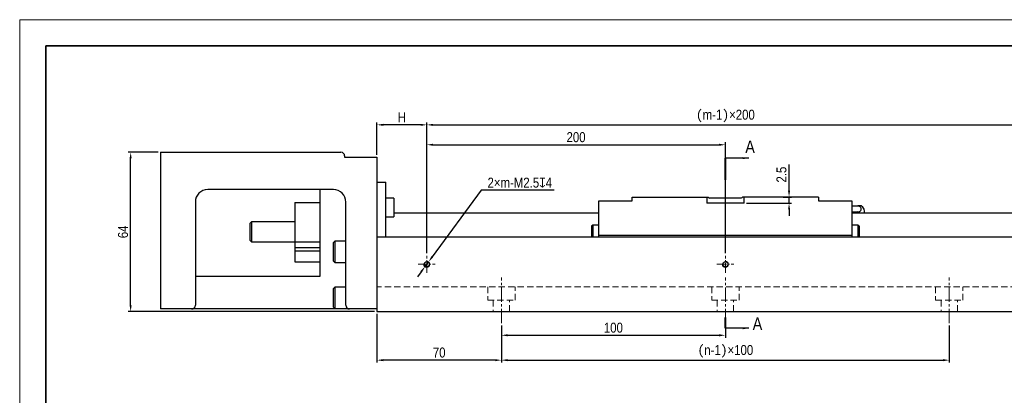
# Model space of a CAD drawing. Header units: millimetres. Extents: x 100 to 2099, y 30 to 469.
# Tile 7 of 12: x 790 to 1185, y 318 to 469. Entities that reach past the tile are written whole.
import ezdxf

# ---------------------------------------------------------------- set-up
doc = ezdxf.new("R2010")
doc.units = ezdxf.units.MM
doc.linetypes.add('CENTER2', pattern=[28.575, 19.05, -3.175, 3.175, -3.175])
doc.linetypes.add('DASHED', pattern=[19.05, 12.7, -6.35])
doc.layers.get('Defpoints').update_dxf_attribs({"lineweight": 13})
for name, color, linetype, lineweight in [('小粗', 7, 'Continuous', 25), ('标注', 3, 'Continuous', 13), ('点划线', 1, 'CENTER2', 13), ('粗线', 7, 'Continuous', 35), ('细线', 7, 'Continuous', 13), ('虚线', 253, 'DASHED', 13)]:
    doc.layers.add(name, color=color, linetype=linetype, lineweight=lineweight)
doc.styles.add('4', font='ARIALN.TTF', dxfattribs={"height": 4})
doc.dimstyles.new('A4—对齐', dxfattribs={"dimtxt": 4.2, "dimasz": 2.5, "dimexe": 1, "dimexo": 1, "dimgap": 1, "dimtad": 1, "dimdec": 1, "dimzin": 9, "dimdsep": 46, "dimtxsty": '4', "dimcen": 2.5, "dimadec": 0, "dimazin": 0, "dimtm": 1e-09, "dimtfac": 1, "dimtdec": 1, "dimtmove": 0, "dimatfit": 3, "dimfxl": 0, "dimtolj": 1, "dimarcsym": 0})
doc.dimstyles.new('A4—水平', dxfattribs={"dimtxt": 4.2, "dimasz": 2.5, "dimexe": 2, "dimexo": 1, "dimgap": 1, "dimtad": 1, "dimtih": 1, "dimtoh": 1, "dimdec": 1, "dimzin": 12, "dimdsep": 46, "dimtxsty": '4', "dimcen": 2.5, "dimadec": 0, "dimazin": 0, "dimtm": 1e-09, "dimtfac": 1, "dimtdec": 1, "dimtmove": 0, "dimatfit": 3, "dimfxl": 0, "dimtolj": 1, "dimarcsym": 0})

# ---------------------------------------------------------------- blocks, each defined once
blk = doc.blocks.new('A4图框')
at = {"layer": '粗线'}
blk.add_lwpolyline([(5, 205), (292, 205), (292, 5), (5, 5)], close=True, dxfattribs=at)
at = {"layer": '细线'}
blk.add_lwpolyline([(0, 210), (297, 210), (297, 0), (0, 0)], close=True, dxfattribs=at)
blk = doc.blocks.new('*D54')
at = {"layer": 'Defpoints', "color": 0, "transparency": 16777216}
for p in [(834.12, 415.38), (846.12, 415.38), (933.12, 351.38)]:
    blk.add_point(p, dxfattribs=at)
at = {"layer": '标注', "color": 0, "lineweight": -2, "transparency": 16777216}
for p, q in [((845.12, 415.38), (833.12, 415.38)), ((834.12, 353.88), (834.12, 412.88)), ((932.12, 351.38), (833.12, 351.38))]:
    blk.add_line(p, q, dxfattribs=at)
at = {"layer": '标注', "color": 0, "transparency": 16777216}
for points in [[(833.7, 412.88), (834.54, 412.88), (834.12, 415.38)], [(833.7, 353.88), (834.54, 353.88), (834.12, 351.38)]]:
    blk.add_solid(points, dxfattribs=at)
at = {"layer": '标注', "color": 0, "transparency": 16777216, "insert": (831.08, 383.38), "char_height": 4, "attachment_point": 5, "rotation": 90, "style": '4'}
blk.add_mtext('\\A1;64', dxfattribs=at)
blk = doc.blocks.new('*D55')
at = {"layer": 'Defpoints', "color": 0, "transparency": 16777216}
for p in [(933.12, 426.39), (933.12, 413.38), (953.12, 373.79)]:
    blk.add_point(p, dxfattribs=at)
at = {"layer": '标注', "color": 0, "lineweight": -2, "transparency": 16777216}
for p, q in [((933.12, 414.38), (933.12, 427.39)), ((953.12, 374.79), (953.12, 427.39)), ((950.62, 426.39), (935.62, 426.39))]:
    blk.add_line(p, q, dxfattribs=at)
at = {"layer": '标注', "color": 0, "transparency": 16777216}
for points in [[(935.62, 426.81), (935.62, 425.98), (933.12, 426.39)], [(950.62, 426.81), (950.62, 425.98), (953.12, 426.39)]]:
    blk.add_solid(points, dxfattribs=at)
at = {"layer": '标注', "color": 0, "transparency": 16777216, "insert": (943.12, 429.39), "char_height": 4, "width": 8.0007, "attachment_point": 5, "style": '4'}
blk.add_mtext('\\A1;H', dxfattribs=at)
blk = doc.blocks.new('*D56')
at = {"layer": 'Defpoints', "color": 0, "transparency": 16777216}
for p in [(1073.12, 418.39), (953.12, 373.79), (1073.12, 373.79)]:
    blk.add_point(p, dxfattribs=at)
at = {"layer": '标注', "color": 0, "lineweight": -2, "transparency": 16777216}
for p, q in [((953.12, 374.79), (953.12, 419.39)), ((955.62, 418.39), (1070.62, 418.39)), ((1073.12, 374.79), (1073.12, 419.39))]:
    blk.add_line(p, q, dxfattribs=at)
at = {"layer": '标注', "color": 0, "transparency": 16777216}
for points in [[(955.62, 418.81), (955.62, 417.98), (953.12, 418.39)], [(1070.62, 418.81), (1070.62, 417.98), (1073.12, 418.39)]]:
    blk.add_solid(points, dxfattribs=at)
at = {"layer": '标注', "color": 0, "transparency": 16777216, "insert": (1013.12, 421.43), "char_height": 4, "width": 14.5667, "attachment_point": 5, "style": '4'}
blk.add_mtext('\\A1;200', dxfattribs=at)
blk = doc.blocks.new('*D57')
at = {"layer": 'Defpoints', "color": 0, "transparency": 16777216}
for p in [(1193.12, 426.39), (953.12, 373.79), (1193.12, 373.79)]:
    blk.add_point(p, dxfattribs=at)
at = {"layer": '标注', "color": 0, "lineweight": -2, "transparency": 16777216}
for p, q in [((953.12, 374.79), (953.12, 427.39)), ((1193.12, 374.79), (1193.12, 427.39)), ((955.62, 426.39), (1190.62, 426.39))]:
    blk.add_line(p, q, dxfattribs=at)
at = {"layer": '标注', "color": 0, "transparency": 16777216}
for points in [[(955.62, 426.81), (955.62, 425.98), (953.12, 426.39)], [(1190.62, 426.81), (1190.62, 425.98), (1193.12, 426.39)]]:
    blk.add_solid(points, dxfattribs=at)
at = {"layer": '标注', "color": 0, "transparency": 16777216, "insert": (1073.12, 429.94), "char_height": 4, "width": 35.4298, "attachment_point": 5, "style": '4'}
blk.add_mtext('\\A1;{\\fSimSun|b0|i0|c134|p34;(}m-1{\\fSimSun|b0|i0|c134|p34;)}×200', dxfattribs=at)
blk = doc.blocks.new('*D58')
at = {"layer": 'Defpoints', "color": 0, "transparency": 16777216}
for p in [(1095.32, 397.38), (1098.72, 397.38), (1080.62, 394.88)]:
    blk.add_point(p, dxfattribs=at)
at = {"layer": '标注', "color": 0, "lineweight": -2, "transparency": 16777216}
for p, q in [((1098.72, 399.88), (1098.72, 410.43)), ((1096.32, 397.38), (1099.72, 397.38)), ((1098.72, 394.88), (1098.72, 397.38)), ((1081.62, 394.88), (1099.72, 394.88)), ((1098.72, 392.38), (1098.72, 389.88))]:
    blk.add_line(p, q, dxfattribs=at)
at = {"layer": '标注', "color": 0, "transparency": 16777216}
for points in [[(1098.3, 399.88), (1099.14, 399.88), (1098.72, 397.38)], [(1098.3, 392.38), (1099.14, 392.38), (1098.72, 394.88)]]:
    blk.add_solid(points, dxfattribs=at)
at = {"layer": '标注', "color": 0, "transparency": 16777216, "insert": (1095.68, 406.4), "char_height": 4, "attachment_point": 5, "rotation": 90, "style": '4'}
blk.add_mtext('\\A1;2.5', dxfattribs=at)
blk = doc.blocks.new('*D53')
at = {"layer": 'Defpoints', "color": 0, "transparency": 16777216}
for p in [(952.38, 369.37), (953.86, 371.39)]:
    blk.add_point(p, dxfattribs=at)
at = {"layer": '标注', "color": 0, "lineweight": -2, "transparency": 16777216}
for p, q in [((974.96, 400.09), (955.34, 373.4)), ((1004.36, 400.09), (974.96, 400.09)), ((952.38, 369.37), (953.86, 371.39)), ((950.9, 367.36), (949.42, 365.34))]:
    blk.add_line(p, q, dxfattribs=at)
at = {"layer": '标注', "color": 0, "transparency": 16777216}
for points in [[(955, 373.65), (955.67, 373.15), (953.86, 371.39)], [(950.56, 367.6), (951.23, 367.11), (952.38, 369.37)]]:
    blk.add_solid(points, dxfattribs=at)
at = {"layer": '标注', "color": 0, "transparency": 16777216, "insert": (990.5, 403.14), "char_height": 4, "attachment_point": 5, "style": '4'}
blk.add_mtext('\\A1;2×m-M2.5{\\Fgdt|c134;x}4', dxfattribs=at)
blk = doc.blocks.new('*D59')
at = {"layer": 'Defpoints', "color": 0, "transparency": 16777216}
for p in [(933.12, 351.38), (983.12, 346.74), (933.12, 331.81)]:
    blk.add_point(p, dxfattribs=at)
at = {"layer": '标注', "color": 0, "lineweight": -2, "transparency": 16777216}
for p, q in [((933.12, 350.38), (933.12, 330.81)), ((983.12, 345.74), (983.12, 330.81)), ((980.62, 331.81), (935.62, 331.81))]:
    blk.add_line(p, q, dxfattribs=at)
at = {"layer": '标注', "color": 0, "transparency": 16777216}
for points in [[(935.62, 332.23), (935.62, 331.39), (933.12, 331.81)], [(980.62, 332.23), (980.62, 331.39), (983.12, 331.81)]]:
    blk.add_solid(points, dxfattribs=at)
at = {"layer": '标注', "color": 0, "transparency": 16777216, "insert": (958.12, 334.85), "char_height": 4, "width": 7.7535, "attachment_point": 5, "style": '4'}
blk.add_mtext('\\A1;70', dxfattribs=at)
blk = doc.blocks.new('*D60')
at = {"layer": 'Defpoints', "color": 0, "transparency": 16777216}
for p in [(983.12, 346.74), (1073.12, 346.74), (1073.12, 341.81)]:
    blk.add_point(p, dxfattribs=at)
at = {"layer": '标注', "color": 0, "lineweight": -2, "transparency": 16777216}
for p, q in [((983.12, 345.74), (983.12, 340.81)), ((1073.12, 345.74), (1073.12, 340.81)), ((985.62, 341.81), (1070.62, 341.81))]:
    blk.add_line(p, q, dxfattribs=at)
at = {"layer": '标注', "color": 0, "transparency": 16777216}
for points in [[(985.62, 342.23), (985.62, 341.39), (983.12, 341.81)], [(1070.62, 342.23), (1070.62, 341.39), (1073.12, 341.81)]]:
    blk.add_solid(points, dxfattribs=at)
at = {"layer": '标注', "color": 0, "transparency": 16777216, "insert": (1028.12, 344.85), "char_height": 4, "width": 14.0349, "attachment_point": 5, "style": '4'}
blk.add_mtext('\\A1;100', dxfattribs=at)
blk = doc.blocks.new('*D61')
at = {"layer": 'Defpoints', "color": 0, "transparency": 16777216}
for p in [(983.12, 346.74), (1163.12, 346.74), (1163.12, 331.81)]:
    blk.add_point(p, dxfattribs=at)
at = {"layer": '标注', "color": 0, "lineweight": -2, "transparency": 16777216}
for p, q in [((983.12, 345.74), (983.12, 330.81)), ((1163.12, 345.74), (1163.12, 330.81)), ((985.62, 331.81), (1160.62, 331.81))]:
    blk.add_line(p, q, dxfattribs=at)
at = {"layer": '标注', "color": 0, "transparency": 16777216}
for points in [[(985.62, 332.23), (985.62, 331.39), (983.12, 331.81)], [(1160.62, 332.23), (1160.62, 331.39), (1163.12, 331.81)]]:
    blk.add_solid(points, dxfattribs=at)
at = {"layer": '标注', "color": 0, "transparency": 16777216, "insert": (1073.12, 335.36), "char_height": 4, "width": 35.4896, "attachment_point": 5, "style": '4'}
blk.add_mtext('\\A1;{\\fSimSun|b0|i0|c134|p34;(}n-1{\\fSimSun|b0|i0|c134|p34;)}×100', dxfattribs=at)

msp = doc.modelspace()

# ---------------------------------------------------------------- linework, layer by layer
at = {"layer": '小粗'}
for p, q in [((846.12, 415.38), (846.12, 352.38)), ((846.12, 415.38), (918.62, 415.38)), ((920.12, 413.88), (920.12, 413.38)), ((920.12, 413.38), (933.12, 413.38)), ((933.12, 413.38), (933.12, 352.38)), ((915.62, 400.38), (865.12, 400.38)), ((910.12, 400.38), (910.12, 365.38)), ((933.12, 403.38), (936.62, 403.38)), ((936.62, 381.38), (936.62, 403.38)), ((939.92, 396.88), (936.62, 396.88)), ((939.92, 396.88), (939.92, 389.38)), ((1022.32, 395.88), (1035.62, 395.88)), ((1022.32, 381.38), (1022.32, 395.88)), ((1035.62, 397.38), (1066.22, 397.38)), ((1035.62, 395.88), (1035.62, 397.38)), ((1065.62, 397.38), (1065.62, 394.88)), ((1079.54, 396.88), (1066.69, 396.88)), ((1110.62, 397.38), (1080.02, 397.38)), ((1080.62, 394.88), (1080.62, 397.38)), ((1110.62, 397.38), (1110.62, 395.88)), ((1110.62, 395.88), (1123.92, 395.88)), ((1123.92, 395.88), (1123.92, 381.38)), ((860.12, 395.38), (860.12, 353.88)), ((900.12, 395.21), (910.12, 395.21)), ((900.12, 395.21), (900.12, 379.19)), ((920.62, 353.88), (920.62, 395.38)), ((1080.62, 394.88), (1065.62, 394.88)), ((1123.92, 393.8), (1126.32, 393.8)), ((1127.72, 393.8), (1126.32, 393.8)), ((936.62, 389.38), (939.92, 389.38)), ((1022.32, 390.88), (939.92, 390.88)), ((1213.12, 390.88), (1123.91, 390.88)), ((1123.92, 391.38), (1126.32, 391.38)), ((882.62, 387.38), (882.12, 386.88)), ((882.12, 379.88), (882.12, 386.88)), ((900.12, 387.38), (882.62, 387.38)), ((882.62, 387.38), (882.62, 379.38)), ((1019.82, 386.13), (1019.32, 385.63)), ((1019.32, 385.63), (1019.32, 381.38)), ((1019.82, 386.13), (1019.82, 381.38)), ((1022.32, 386.13), (1019.82, 386.13)), ((1126.42, 386.13), (1123.92, 386.13)), ((1126.92, 385.63), (1126.42, 386.13)), ((1126.42, 386.13), (1126.42, 381.38)), ((1126.92, 385.63), (1126.92, 381.38)), ((882.12, 379.88), (882.62, 379.38)), ((933.12, 381.38), (1213.12, 381.38)), ((1123.92, 381.88), (1022.32, 381.88)), ((882.62, 379.38), (900.12, 379.38)), ((910.12, 379.19), (900.12, 379.19)), ((900.12, 379.19), (900.12, 371.38)), ((910.12, 376.9), (900.12, 376.9)), ((916.12, 379.63), (915.62, 379.13)), ((915.62, 371.63), (915.62, 379.13)), ((920.62, 379.63), (916.12, 379.63)), ((916.12, 379.63), (916.12, 371.13)), ((900.12, 375.73), (910.12, 375.73)), ((900.12, 371.38), (910.12, 371.38)), ((915.62, 371.63), (916.12, 371.13)), ((916.12, 371.13), (920.62, 371.13)), ((910.12, 365.38), (860.12, 365.38)), ((916.12, 361.13), (915.62, 360.63)), ((915.62, 353.13), (915.62, 360.63)), ((920.62, 361.13), (916.12, 361.13)), ((916.12, 361.13), (916.12, 352.63)), ((933.12, 352.38), (846.12, 352.38)), ((915.62, 353.13), (916.12, 352.63)), ((916.12, 352.63), (921.28, 352.63)), ((933.12, 352.38), (933.12, 351.38)), ((933.12, 351.38), (1213.12, 351.38))]:
    msp.add_line(p, q, dxfattribs=at)
for centre in [(953.12, 370.38), (1073.12, 370.38)]:
    msp.add_circle(centre, 1.02, dxfattribs=at)
for centre, radius, start, end in [((918.62, 413.88), 1.5, 0, 90), ((865.12, 395.38), 5, 90, 180), ((915.62, 395.38), 5, 0, 90), ((1068.62, 399.18), 3, 216.8699, 230.0555), ((1077.62, 399.18), 3, 309.9445, 323.1301), ((1126.32, 391.38), 2.8, 349.7138, 60), ((858.62, 353.88), 1.5, 270, 0), ((922.12, 353.88), 1.5, 180, 270)]:
    msp.add_arc(centre, radius, start, end, dxfattribs=at)
for centre, major_axis, start_param, end_param in [((1126.32, 392.59), (-1.4, 0), 1.570796, 4.712389), ((1126.32, 390.17), (1.4, 0), 0.628073, 1.570796)]:
    msp.add_ellipse(centre, major_axis=major_axis, ratio=0.866025, start_param=start_param, end_param=end_param, dxfattribs=at)
at = {"layer": '标注', "const_width": 0.8}
for points in [[(1073.12, 413.01), (1073.12, 404.19)], [(1073.12, 344.64), (1073.12, 349.02)]]:
    msp.add_lwpolyline(points, dxfattribs=at)
at = {"layer": '标注'}
for centre in [(953.12, 370.38), (1073.12, 370.38)]:
    msp.add_arc(centre, 1.25, 180, 90, dxfattribs=at)
at = {"layer": '点划线', "ltscale": 0.2}
for p, q in [((953.12, 366.97), (953.12, 373.79)), ((1073.12, 366.97), (1073.12, 373.79)), ((949.71, 370.38), (956.53, 370.38)), ((1069.71, 370.38), (1076.53, 370.38))]:
    msp.add_line(p, q, dxfattribs=at)
at = {"layer": '点划线', "ltscale": 0.3}
for p, q in [((983.12, 346.74), (983.12, 365.01)), ((1073.12, 346.74), (1073.12, 365.01)), ((1163.12, 346.74), (1163.12, 365.01))]:
    msp.add_line(p, q, dxfattribs=at)
at = {"layer": '虚线', "ltscale": 0.2}
for p, q in [((1213.12, 361.28), (933.12, 361.28)), ((977.62, 361.28), (977.62, 355.88)), ((988.62, 355.88), (988.62, 361.28)), ((1067.62, 361.28), (1067.62, 355.88)), ((1078.62, 355.88), (1078.62, 361.28)), ((1157.62, 361.28), (1157.62, 355.88)), ((1168.62, 355.88), (1168.62, 361.28)), ((977.62, 355.88), (988.62, 355.88)), ((979.82, 355.88), (979.82, 351.38)), ((986.42, 351.38), (986.42, 355.88)), ((1067.62, 355.88), (1078.62, 355.88)), ((1069.82, 355.88), (1069.82, 351.38)), ((1076.42, 351.38), (1076.42, 355.88)), ((1157.62, 355.88), (1168.62, 355.88)), ((1159.82, 355.88), (1159.82, 351.38)), ((1166.42, 351.38), (1166.42, 355.88))]:
    msp.add_line(p, q, dxfattribs=at)

# ---------------------------------------------------------------- block references
at = {"layer": '标注', "xscale": 2.088853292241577, "yscale": 2.088853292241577, "zscale": 2.088853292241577}
msp.add_blockref('A4图框', (789.52, 30), dxfattribs=at)

# ---------------------------------------------------------------- texts
at = {"layer": '标注', "char_height": 5, "attachment_point": 1, "style": '4'}
for insert in [(1081.15, 420.09), (1084.12, 349)]:
    msp.add_mtext_dynamic_manual_height_columns('A', width=11.287, gutter_width=20, heights=[0], dxfattribs=dict(at, insert=insert))

# ---------------------------------------------------------------- dimensions: what is measured, and where the dimension line sits
at = {"layer": '标注'}
for base, p1, p2, text, picture, middle in [((933.12, 426.39), (953.12, 373.79), (933.12, 413.38), 'H', '*D55', (943.12, 429.39)), ((1073.12, 418.39), (953.12, 373.79), (1073.12, 373.79), '200', '*D56', (1013.12, 421.43)), ((933.12, 331.81), (983.12, 346.74), (933.12, 351.38), '70', '*D59', (958.12, 334.85)), ((1073.12, 341.81), (983.12, 346.74), (1073.12, 346.74), '100', '*D60', (1028.12, 344.85)), ((1163.12, 331.81), (983.12, 346.74), (1163.12, 346.74), '{\\fSimSun|b0|i0|c134|p34;(}n-1{\\fSimSun|b0|i0|c134|p34;)}×100', '*D61', (1073.12, 335.36))]:
    dim = msp.add_linear_dim(base=base, p1=p1, p2=p2, text=text, dimstyle='A4—对齐', dxfattribs=at)
    dim.commit()
    dim.dimension.update_dxf_attribs({"geometry": picture, "text_midpoint": middle})
dim = msp.add_linear_dim(base=(1193.12, 426.39), p1=(953.12, 373.79), p2=(1193.12, 373.79), text='{\\fSimSun|b0|i0|c134|p34;(}m-1{\\fSimSun|b0|i0|c134|p34;)}×200', dimstyle='A4—对齐', dxfattribs=at)
dim.commit()
dim.dimension.update_dxf_attribs({"geometry": '*D57', "text_midpoint": (1073.12, 426.39), "dimtype": 160})
for base, p1, p2, picture, middle in [((834.12, 415.38), (933.12, 351.38), (846.12, 415.38), '*D54', (831.08, 383.38)), ((1098.72, 397.38), (1080.62, 394.88), (1095.32, 397.38), '*D58', (1095.68, 406.4))]:
    dim = msp.add_linear_dim(base=base, p1=p1, p2=p2, angle=90, dimstyle='A4—对齐', dxfattribs=at)
    dim.commit()
    dim.dimension.update_dxf_attribs({"geometry": picture, "text_midpoint": middle})
dim = msp.add_diameter_dim_2p(p1=(952.38, 369.37), p2=(953.86, 371.39), text='2×m-M2.5{\\Fgdt|c134;x}4', dimstyle='A4—水平', dxfattribs=at)
dim.commit()
dim.dimension.update_dxf_attribs({"geometry": '*D53', "text_midpoint": (990.5, 400.09), "dimtype": 163})

# ---------------------------------------------------------------- leaders
for points in [[(1082.6, 413.01), (1073.12, 413.01)], [(1082.6, 344.64), (1073.12, 344.64)]]:
    msp.add_leader(points, dimstyle='A4—对齐', override={"dimgap": 1, "dimtad": 0}, dxfattribs=at)

doc.saveas('drawing.dxf')
